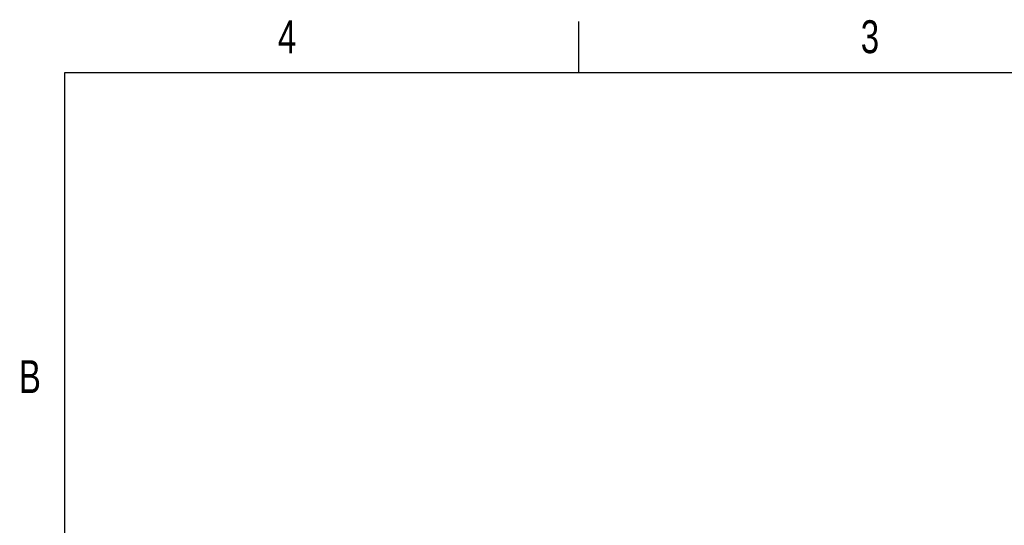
# Model space of a CAD drawing. Header units: millimetres. Extents: x 6 to 857, y 6 to 553.
# Tile 3 of 20: x 9 to 373, y 366 to 553. Entities that reach past the tile are written whole.
import ezdxf

# ---------------------------------------------------------------- set-up
doc = ezdxf.new("R2010")
doc.units = ezdxf.units.MM
doc.header["$LTSCALE"] = 2
doc.styles.add('SLDTEXTSTYLE0', font='TXT', dxfattribs={"width": 0.75})

msp = doc.modelspace()

# ---------------------------------------------------------------- linework, layer by layer
at = {"color": 7, "linetype": 'Continuous'}
for p, q in [((215.9, 533.4), (215.9, 552.45)), ((25.4, 533.4), (25.4, 25.4)), ((838.2, 533.4), (25.4, 533.4))]:
    msp.add_line(p, q, dxfattribs=at)

# ---------------------------------------------------------------- texts
at = {"color": 7, "linetype": 'Continuous', "lineweight": 0, "char_height": 12.192, "attachment_point": 2, "style": 'SLDTEXTSTYLE0'}
for s, insert in [('4', (107.827, 552.883)), ('3', (323.727, 552.883)), ('B', (12.607, 426.936))]:
    msp.add_mtext(s, dxfattribs=dict(at, insert=insert))

doc.saveas('drawing.dxf')
